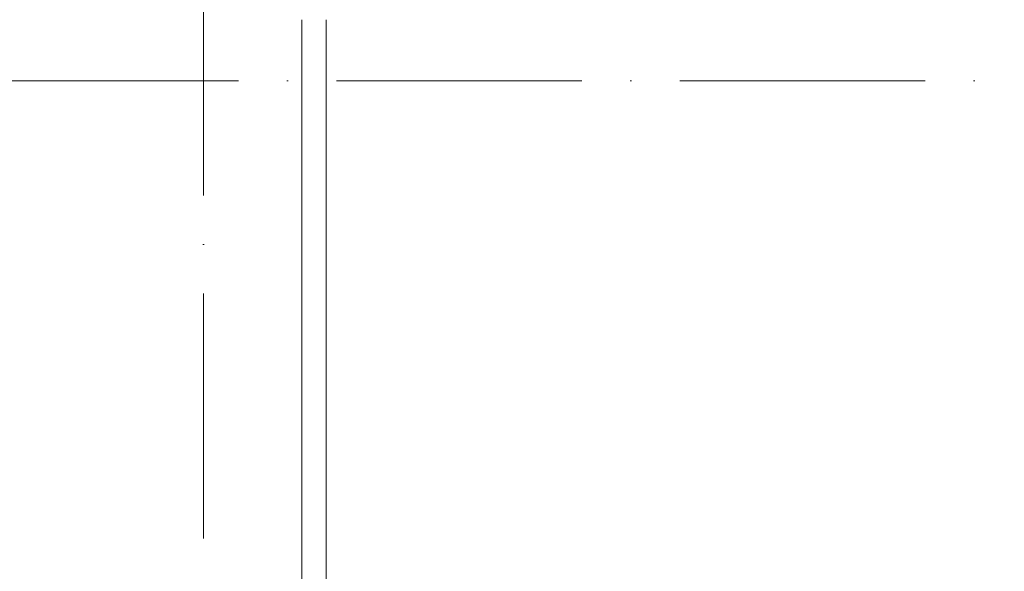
# Model space of a CAD drawing. Header units: millimetres. Extents: x -3267 to 40126, y 29201 to 102288.
# Tile 175 of 256: x 30926 to 34941, y 45268 to 47519. Entities that reach past the tile are written whole.
import ezdxf

# ---------------------------------------------------------------- set-up
doc = ezdxf.new("R2010")
doc.units = ezdxf.units.MM
doc.linetypes.add('4_ Штрихпунктир_ 10 х 2 мм', pattern=[1400, 1000, -200, 0, -200])
doc.layers.add('I-WALL-____-OTLN', color=7, linetype='Continuous', lineweight=9)
doc.layers.add('S-GRID-____-OTLN', color=7, linetype='Continuous', lineweight=9)

# ---------------------------------------------------------------- blocks, each defined once
blk = doc.blocks.new('Наметкина 10_РД_АР_К1_отсоединено_rvt-1-ВКК_02_К1_З_ЭОМ_кабель_')
at = {"layer": 'I-WALL-____-OTLN', "color": 253, "lineweight": 5, "true_color": 0xaaaaaa}
for p, q in [((30350, 45500), (30350, 47800)), ((30450, 47800), (30450, 45500))]:
    blk.add_line(p, q, dxfattribs=at)

msp = doc.modelspace()

# ---------------------------------------------------------------- linework, layer by layer
at = {"layer": 'S-GRID-____-OTLN', "color": 253, "linetype": '4_ Штрихпунктир_ 10 х 2 мм', "true_color": 0xaaaaaa}
for p, q in [((31675.6, 30000.7), (31675.6, 101488.3)), ((38817.9, 47268.7), (-2467.3, 47268.7))]:
    msp.add_line(p, q, dxfattribs=at)

# ---------------------------------------------------------------- block references
at = {"lineweight": 5}
msp.add_blockref('Наметкина 10_РД_АР_К1_отсоединено_rvt-1-ВКК_02_К1_З_ЭОМ_кабель_', (1725.6, -281.3), dxfattribs=at)

doc.saveas('drawing.dxf')
